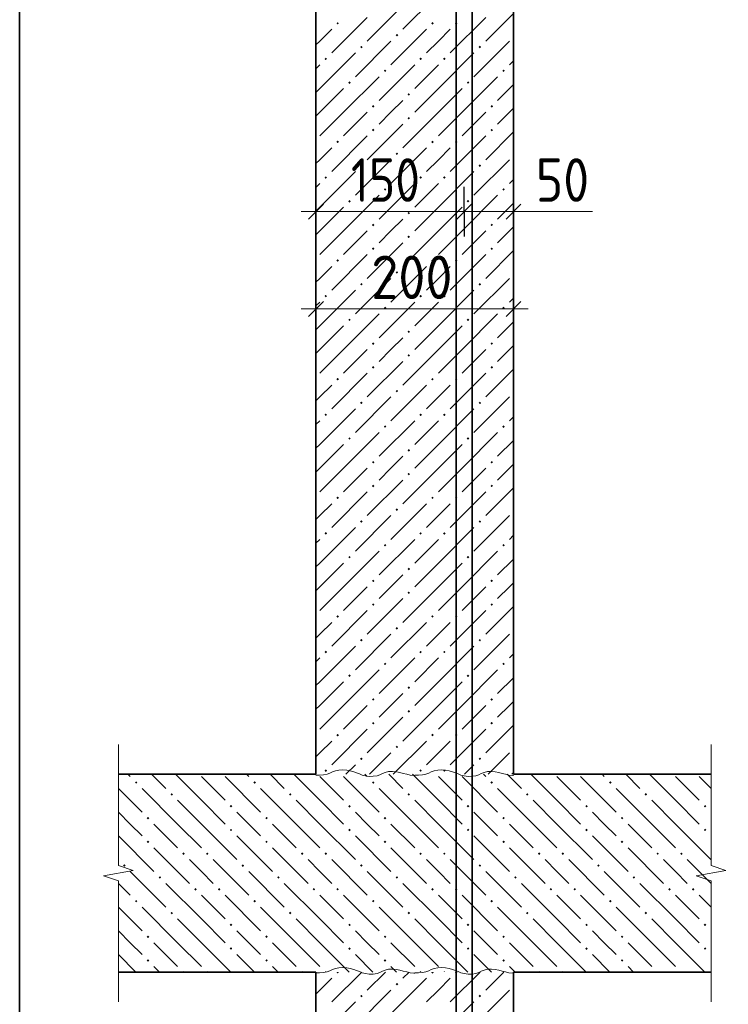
# Model space of a CAD drawing. Header units: millimetres. Extents: x 0 to 42000, y 0 to 29700.
# Tile 5 of 12: x 13371 to 16958, y 15787 to 20767. Entities that reach past the tile are written whole.
import ezdxf

# ---------------------------------------------------------------- set-up
doc = ezdxf.new("R2010")
doc.units = ezdxf.units.MM
doc.linetypes.add('______2', pattern=[270, 200, -70])
for name, color, linetype, lineweight in [('Standard', 7, 'Continuous', 25), ('Выпуски ДОП Г-обр.', 52, 'Continuous', 25), ('ЖБ Перекрытие верхний уровень', 7, '______2', 25), ('ЖБ Пилон', 7, 'Continuous', 35), ('Размерная линия_ общее', 7, 'Continuous', 13)]:
    doc.layers.add(name, color=color, linetype=linetype, lineweight=lineweight)
doc.styles.add('ISOCPEUR', font='txt')

msp = doc.modelspace()

# ---------------------------------------------------------------- hatches: boundary and pattern name
at = {"layer": 'ЖБ Перекрытие верхний уровень', "linetype": 'Continuous', "lineweight": 18, "transparency": 33554687}
for points in [[(13954.2, 16908.4), (13960.7, 16914.9), (13967.2, 16908.4), (13960.7, 16901.9)], [(14554.2, 16908.4), (14560.7, 16914.9), (14567.2, 16908.4), (14560.7, 16901.9)], [(15154.2, 16908.4), (15160.7, 16914.9), (15167.2, 16908.4), (15160.7, 16901.9)], [(15754.2, 16908.4), (15760.7, 16914.9), (15767.2, 16908.4), (15760.7, 16901.9)], [(16354.2, 16908.4), (16360.7, 16914.9), (16367.2, 16908.4), (16360.7, 16901.9)], [(14134.2, 16848.4), (14140.7, 16854.9), (14147.2, 16848.4), (14140.7, 16841.9)], [(14734.2, 16848.4), (14740.7, 16854.9), (14747.2, 16848.4), (14740.7, 16841.9)], [(15334.2, 16848.4), (15340.7, 16854.9), (15347.2, 16848.4), (15340.7, 16841.9)], [(15934.2, 16848.4), (15940.7, 16854.9), (15947.2, 16848.4), (15940.7, 16841.9)], [(16534.2, 16848.4), (16540.7, 16854.9), (16547.2, 16848.4), (16540.7, 16841.9)], [(14434.2, 16788.4), (14440.7, 16794.9), (14447.2, 16788.4), (14440.7, 16781.9)], [(15034.2, 16788.4), (15040.7, 16794.9), (15047.2, 16788.4), (15040.7, 16781.9)], [(15634.2, 16788.4), (15640.7, 16794.9), (15647.2, 16788.4), (15640.7, 16781.9)], [(16234.2, 16788.4), (16240.7, 16794.9), (16247.2, 16788.4), (16240.7, 16781.9)], [(16834.2, 16788.4), (16840.7, 16794.9), (16847.2, 16788.4), (16840.7, 16781.9)], [(14014.2, 16728.4), (14020.7, 16734.9), (14027.2, 16728.4), (14020.7, 16721.9)], [(14614.2, 16728.4), (14620.7, 16734.9), (14627.2, 16728.4), (14620.7, 16721.9)], [(15214.2, 16728.4), (15220.7, 16734.9), (15227.2, 16728.4), (15220.7, 16721.9)], [(15814.2, 16728.4), (15820.7, 16734.9), (15827.2, 16728.4), (15820.7, 16721.9)], [(16414.2, 16728.4), (16420.7, 16734.9), (16427.2, 16728.4), (16420.7, 16721.9)], [(14434.2, 16668.4), (14440.7, 16674.9), (14447.2, 16668.4), (14440.7, 16661.9)], [(15034.2, 16668.4), (15040.7, 16674.9), (15047.2, 16668.4), (15040.7, 16661.9)], [(15634.2, 16668.4), (15640.7, 16674.9), (15647.2, 16668.4), (15640.7, 16661.9)], [(16234.2, 16668.4), (16240.7, 16674.9), (16247.2, 16668.4), (16240.7, 16661.9)], [(16834.2, 16668.4), (16840.7, 16674.9), (16847.2, 16668.4), (16840.7, 16661.9)], [(14014.2, 16608.4), (14020.7, 16614.9), (14027.2, 16608.4), (14020.7, 16601.9)], [(14614.2, 16608.4), (14620.7, 16614.9), (14627.2, 16608.4), (14620.7, 16601.9)], [(15214.2, 16608.4), (15220.7, 16614.9), (15227.2, 16608.4), (15220.7, 16601.9)], [(15814.2, 16608.4), (15820.7, 16614.9), (15827.2, 16608.4), (15820.7, 16601.9)], [(16414.2, 16608.4), (16420.7, 16614.9), (16427.2, 16608.4), (16420.7, 16601.9)], [(14194.2, 16548.4), (14200.7, 16554.9), (14207.2, 16548.4), (14200.7, 16541.9)], [(14314.2, 16548.4), (14320.7, 16554.9), (14327.2, 16548.4), (14320.7, 16541.9)], [(14794.2, 16548.4), (14800.7, 16554.9), (14807.2, 16548.4), (14800.7, 16541.9)], [(14914.2, 16548.4), (14920.7, 16554.9), (14927.2, 16548.4), (14920.7, 16541.9)], [(15394.2, 16548.4), (15400.7, 16554.9), (15407.2, 16548.4), (15400.7, 16541.9)], [(15514.2, 16548.4), (15520.7, 16554.9), (15527.2, 16548.4), (15520.7, 16541.9)], [(15994.2, 16548.4), (16000.7, 16554.9), (16007.2, 16548.4), (16000.7, 16541.9)], [(16114.2, 16548.4), (16120.7, 16554.9), (16127.2, 16548.4), (16120.7, 16541.9)], [(16594.2, 16548.4), (16600.7, 16554.9), (16607.2, 16548.4), (16600.7, 16541.9)], [(16714.2, 16548.4), (16720.7, 16554.9), (16727.2, 16548.4), (16720.7, 16541.9)], [(13894.2, 16488.4), (13900.7, 16494.9), (13907.2, 16488.4), (13900.7, 16481.9)], [(14494.2, 16488.4), (14500.7, 16494.9), (14507.2, 16488.4), (14500.7, 16481.9)], [(15094.2, 16488.4), (15100.7, 16494.9), (15107.2, 16488.4), (15100.7, 16481.9)], [(15694.2, 16488.4), (15700.7, 16494.9), (15707.2, 16488.4), (15700.7, 16481.9)], [(16294.2, 16488.4), (16300.7, 16494.9), (16307.2, 16488.4), (16300.7, 16481.9)], [(14074.2, 16428.4), (14080.7, 16434.9), (14087.2, 16428.4), (14080.7, 16421.9)], [(14674.2, 16428.4), (14680.7, 16434.9), (14687.2, 16428.4), (14680.7, 16421.9)], [(15274.2, 16428.4), (15280.7, 16434.9), (15287.2, 16428.4), (15280.7, 16421.9)], [(15874.2, 16428.4), (15880.7, 16434.9), (15887.2, 16428.4), (15880.7, 16421.9)], [(16474.2, 16428.4), (16480.7, 16434.9), (16487.2, 16428.4), (16480.7, 16421.9)], [(14254.2, 16368.4), (14260.7, 16374.9), (14267.2, 16368.4), (14260.7, 16361.9)], [(14374.2, 16368.4), (14380.7, 16374.9), (14387.2, 16368.4), (14380.7, 16361.9)], [(14854.2, 16368.4), (14860.7, 16374.9), (14867.2, 16368.4), (14860.7, 16361.9)], [(14974.2, 16368.4), (14980.7, 16374.9), (14987.2, 16368.4), (14980.7, 16361.9)], [(15454.2, 16368.4), (15460.7, 16374.9), (15467.2, 16368.4), (15460.7, 16361.9)], [(15574.2, 16368.4), (15580.7, 16374.9), (15587.2, 16368.4), (15580.7, 16361.9)], [(16054.2, 16368.4), (16060.7, 16374.9), (16067.2, 16368.4), (16060.7, 16361.9)], [(16174.2, 16368.4), (16180.7, 16374.9), (16187.2, 16368.4), (16180.7, 16361.9)], [(16654.2, 16368.4), (16660.7, 16374.9), (16667.2, 16368.4), (16660.7, 16361.9)], [(16774.2, 16368.4), (16780.7, 16374.9), (16787.2, 16368.4), (16780.7, 16361.9)], [(13954.2, 16308.4), (13960.7, 16314.9), (13967.2, 16308.4), (13960.7, 16301.9)], [(14554.2, 16308.4), (14560.7, 16314.9), (14567.2, 16308.4), (14560.7, 16301.9)], [(15154.2, 16308.4), (15160.7, 16314.9), (15167.2, 16308.4), (15160.7, 16301.9)], [(15754.2, 16308.4), (15760.7, 16314.9), (15767.2, 16308.4), (15760.7, 16301.9)], [(16354.2, 16308.4), (16360.7, 16314.9), (16367.2, 16308.4), (16360.7, 16301.9)], [(14134.2, 16248.4), (14140.7, 16254.9), (14147.2, 16248.4), (14140.7, 16241.9)], [(14734.2, 16248.4), (14740.7, 16254.9), (14747.2, 16248.4), (14740.7, 16241.9)], [(15334.2, 16248.4), (15340.7, 16254.9), (15347.2, 16248.4), (15340.7, 16241.9)], [(15934.2, 16248.4), (15940.7, 16254.9), (15947.2, 16248.4), (15940.7, 16241.9)], [(16534.2, 16248.4), (16540.7, 16254.9), (16547.2, 16248.4), (16540.7, 16241.9)], [(14434.2, 16188.4), (14440.7, 16194.9), (14447.2, 16188.4), (14440.7, 16181.9)], [(15034.2, 16188.4), (15040.7, 16194.9), (15047.2, 16188.4), (15040.7, 16181.9)], [(15634.2, 16188.4), (15640.7, 16194.9), (15647.2, 16188.4), (15640.7, 16181.9)], [(16234.2, 16188.4), (16240.7, 16194.9), (16247.2, 16188.4), (16240.7, 16181.9)], [(16834.2, 16188.4), (16840.7, 16194.9), (16847.2, 16188.4), (16840.7, 16181.9)], [(14014.2, 16128.4), (14020.7, 16134.9), (14027.2, 16128.4), (14020.7, 16121.9)], [(14614.2, 16128.4), (14620.7, 16134.9), (14627.2, 16128.4), (14620.7, 16121.9)], [(15214.2, 16128.4), (15220.7, 16134.9), (15227.2, 16128.4), (15220.7, 16121.9)], [(15814.2, 16128.4), (15820.7, 16134.9), (15827.2, 16128.4), (15820.7, 16121.9)], [(16414.2, 16128.4), (16420.7, 16134.9), (16427.2, 16128.4), (16420.7, 16121.9)], [(14434.2, 16068.4), (14440.7, 16074.9), (14447.2, 16068.4), (14440.7, 16061.9)], [(15034.2, 16068.4), (15040.7, 16074.9), (15047.2, 16068.4), (15040.7, 16061.9)], [(15634.2, 16068.4), (15640.7, 16074.9), (15647.2, 16068.4), (15640.7, 16061.9)], [(16234.2, 16068.4), (16240.7, 16074.9), (16247.2, 16068.4), (16240.7, 16061.9)], [(16834.2, 16068.4), (16840.7, 16074.9), (16847.2, 16068.4), (16840.7, 16061.9)], [(14014.2, 16008.4), (14020.7, 16014.9), (14027.2, 16008.4), (14020.7, 16001.9)], [(14614.2, 16008.4), (14620.7, 16014.9), (14627.2, 16008.4), (14620.7, 16001.9)], [(15214.2, 16008.4), (15220.7, 16014.9), (15227.2, 16008.4), (15220.7, 16001.9)], [(15814.2, 16008.4), (15820.7, 16014.9), (15827.2, 16008.4), (15820.7, 16001.9)], [(16414.2, 16008.4), (16420.7, 16014.9), (16427.2, 16008.4), (16420.7, 16001.9)], [(14195.8, 15950), (14200.7, 15954.9), (14205.6, 15950)], [(14315.8, 15950), (14320.7, 15954.9), (14325.6, 15950)], [(14795.8, 15950), (14800.7, 15954.9), (14805.6, 15950)], [(14915.8, 15950), (14920.7, 15954.9), (14925.6, 15950)], [(15395.8, 15950), (15400.7, 15954.9), (15405.6, 15950)], [(15515.8, 15950), (15520.7, 15954.9), (15525.6, 15950)], [(15995.8, 15950), (16000.7, 15954.9), (16005.6, 15950)], [(16115.8, 15950), (16120.7, 15954.9), (16125.6, 15950)], [(16595.8, 15950), (16600.7, 15954.9), (16605.6, 15950)], [(16715.8, 15950), (16720.7, 15954.9), (16725.6, 15950)]]:
    msp.add_hatch(color=7, dxfattribs=at).paths.add_polyline_path(points, flags=16)
at = {"layer": 'ЖБ Пилон', "linetype": 'Continuous', "lineweight": 18, "transparency": 33554687}
for points in [[(14974.2, 20748.4), (14980.7, 20754.9), (14987.2, 20748.4), (14980.7, 20741.9)], [(15454.2, 20748.4), (15460.7, 20754.9), (15467.2, 20748.4), (15460.7, 20741.9)], [(15574.2, 20748.4), (15580.7, 20754.9), (15587.2, 20748.4), (15580.7, 20741.9)], [(15274.2, 20688.4), (15280.7, 20694.9), (15287.2, 20688.4), (15280.7, 20681.9)], [(15094.2, 20628.4), (15100.7, 20634.9), (15107.2, 20628.4), (15100.7, 20621.9)], [(15694.2, 20628.4), (15700.7, 20634.9), (15707.2, 20628.4), (15700.7, 20621.9)], [(14914.2, 20568.4), (14920.7, 20574.9), (14927.2, 20568.4), (14920.7, 20561.9)], [(15394.2, 20568.4), (15400.7, 20574.9), (15407.2, 20568.4), (15400.7, 20561.9)], [(15514.2, 20568.4), (15520.7, 20574.9), (15527.2, 20568.4), (15520.7, 20561.9)], [(15214.2, 20508.4), (15220.7, 20514.9), (15227.2, 20508.4), (15220.7, 20501.9)], [(15814.2, 20508.4), (15820.7, 20514.9), (15827.2, 20508.4), (15820.7, 20501.9)], [(15034.2, 20448.4), (15040.7, 20454.9), (15047.2, 20448.4), (15040.7, 20441.9)], [(15634.2, 20448.4), (15640.7, 20454.9), (15647.2, 20448.4), (15640.7, 20441.9)], [(15334.2, 20388.4), (15340.7, 20394.9), (15347.2, 20388.4), (15340.7, 20381.9)], [(15154.2, 20328.4), (15160.7, 20334.9), (15167.2, 20328.4), (15160.7, 20321.9)], [(15754.2, 20328.4), (15760.7, 20334.9), (15767.2, 20328.4), (15760.7, 20321.9)], [(15334.2, 20268.4), (15340.7, 20274.9), (15347.2, 20268.4), (15340.7, 20261.9)], [(15154.2, 20208.4), (15160.7, 20214.9), (15167.2, 20208.4), (15160.7, 20201.9)], [(15754.2, 20208.4), (15760.7, 20214.9), (15767.2, 20208.4), (15760.7, 20201.9)], [(14974.2, 20148.4), (14980.7, 20154.9), (14987.2, 20148.4), (14980.7, 20141.9)], [(15454.2, 20148.4), (15460.7, 20154.9), (15467.2, 20148.4), (15460.7, 20141.9)], [(15574.2, 20148.4), (15580.7, 20154.9), (15587.2, 20148.4), (15580.7, 20141.9)], [(15274.2, 20088.4), (15280.7, 20094.9), (15287.2, 20088.4), (15280.7, 20081.9)], [(15094.2, 20028.4), (15100.7, 20034.9), (15107.2, 20028.4), (15100.7, 20021.9)], [(15694.2, 20028.4), (15700.7, 20034.9), (15707.2, 20028.4), (15700.7, 20021.9)], [(14914.2, 19968.4), (14920.7, 19974.9), (14927.2, 19968.4), (14920.7, 19961.9)], [(15394.2, 19968.4), (15400.7, 19974.9), (15407.2, 19968.4), (15400.7, 19961.9)], [(15514.2, 19968.4), (15520.7, 19974.9), (15527.2, 19968.4), (15520.7, 19961.9)], [(15214.2, 19908.4), (15220.7, 19914.9), (15227.2, 19908.4), (15220.7, 19901.9)], [(15814.2, 19908.4), (15820.7, 19914.9), (15827.2, 19908.4), (15820.7, 19901.9)], [(15034.2, 19848.4), (15040.7, 19854.9), (15047.2, 19848.4), (15040.7, 19841.9)], [(15634.2, 19848.4), (15640.7, 19854.9), (15647.2, 19848.4), (15640.7, 19841.9)], [(15334.2, 19788.4), (15340.7, 19794.9), (15347.2, 19788.4), (15340.7, 19781.9)], [(15154.2, 19728.4), (15160.7, 19734.9), (15167.2, 19728.4), (15160.7, 19721.9)], [(15754.2, 19728.4), (15760.7, 19734.9), (15767.2, 19728.4), (15760.7, 19721.9)], [(15334.2, 19668.4), (15340.7, 19674.9), (15347.2, 19668.4), (15340.7, 19661.9)], [(15154.2, 19608.4), (15160.7, 19614.9), (15167.2, 19608.4), (15160.7, 19601.9)], [(15754.2, 19608.4), (15760.7, 19614.9), (15767.2, 19608.4), (15760.7, 19601.9)], [(14974.2, 19548.4), (14980.7, 19554.9), (14987.2, 19548.4), (14980.7, 19541.9)], [(15454.2, 19548.4), (15460.7, 19554.9), (15467.2, 19548.4), (15460.7, 19541.9)], [(15574.2, 19548.4), (15580.7, 19554.9), (15587.2, 19548.4), (15580.7, 19541.9)], [(15274.2, 19488.4), (15280.7, 19494.9), (15287.2, 19488.4), (15280.7, 19481.9)], [(15094.2, 19428.4), (15100.7, 19434.9), (15107.2, 19428.4), (15100.7, 19421.9)], [(15694.2, 19428.4), (15700.7, 19434.9), (15707.2, 19428.4), (15700.7, 19421.9)], [(14914.2, 19368.4), (14920.7, 19374.9), (14927.2, 19368.4), (14920.7, 19361.9)], [(15394.2, 19368.4), (15400.7, 19374.9), (15407.2, 19368.4), (15400.7, 19361.9)], [(15514.2, 19368.4), (15520.7, 19374.9), (15527.2, 19368.4), (15520.7, 19361.9)], [(15214.2, 19308.4), (15220.7, 19314.9), (15227.2, 19308.4), (15220.7, 19301.9)], [(15814.2, 19308.4), (15820.7, 19314.9), (15827.2, 19308.4), (15820.7, 19301.9)], [(15034.2, 19248.4), (15040.7, 19254.9), (15047.2, 19248.4), (15040.7, 19241.9)], [(15634.2, 19248.4), (15640.7, 19254.9), (15647.2, 19248.4), (15640.7, 19241.9)], [(15334.2, 19188.4), (15340.7, 19194.9), (15347.2, 19188.4), (15340.7, 19181.9)], [(15154.2, 19128.4), (15160.7, 19134.9), (15167.2, 19128.4), (15160.7, 19121.9)], [(15754.2, 19128.4), (15760.7, 19134.9), (15767.2, 19128.4), (15760.7, 19121.9)], [(15334.2, 19068.4), (15340.7, 19074.9), (15347.2, 19068.4), (15340.7, 19061.9)], [(15154.2, 19008.4), (15160.7, 19014.9), (15167.2, 19008.4), (15160.7, 19001.9)], [(15754.2, 19008.4), (15760.7, 19014.9), (15767.2, 19008.4), (15760.7, 19001.9)], [(14974.2, 18948.4), (14980.7, 18954.9), (14987.2, 18948.4), (14980.7, 18941.9)], [(15454.2, 18948.4), (15460.7, 18954.9), (15467.2, 18948.4), (15460.7, 18941.9)], [(15574.2, 18948.4), (15580.7, 18954.9), (15587.2, 18948.4), (15580.7, 18941.9)], [(15274.2, 18888.4), (15280.7, 18894.9), (15287.2, 18888.4), (15280.7, 18881.9)], [(15094.2, 18828.4), (15100.7, 18834.9), (15107.2, 18828.4), (15100.7, 18821.9)], [(15694.2, 18828.4), (15700.7, 18834.9), (15707.2, 18828.4), (15700.7, 18821.9)], [(14914.2, 18768.4), (14920.7, 18774.9), (14927.2, 18768.4), (14920.7, 18761.9)], [(15394.2, 18768.4), (15400.7, 18774.9), (15407.2, 18768.4), (15400.7, 18761.9)], [(15514.2, 18768.4), (15520.7, 18774.9), (15527.2, 18768.4), (15520.7, 18761.9)], [(15214.2, 18708.4), (15220.7, 18714.9), (15227.2, 18708.4), (15220.7, 18701.9)], [(15814.2, 18708.4), (15820.7, 18714.9), (15827.2, 18708.4), (15820.7, 18701.9)], [(15034.2, 18648.4), (15040.7, 18654.9), (15047.2, 18648.4), (15040.7, 18641.9)], [(15634.2, 18648.4), (15640.7, 18654.9), (15647.2, 18648.4), (15640.7, 18641.9)], [(15334.2, 18588.4), (15340.7, 18594.9), (15347.2, 18588.4), (15340.7, 18581.9)], [(15154.2, 18528.4), (15160.7, 18534.9), (15167.2, 18528.4), (15160.7, 18521.9)], [(15754.2, 18528.4), (15760.7, 18534.9), (15767.2, 18528.4), (15760.7, 18521.9)], [(15334.2, 18468.4), (15340.7, 18474.9), (15347.2, 18468.4), (15340.7, 18461.9)], [(15154.2, 18408.4), (15160.7, 18414.9), (15167.2, 18408.4), (15160.7, 18401.9)], [(15754.2, 18408.4), (15760.7, 18414.9), (15767.2, 18408.4), (15760.7, 18401.9)], [(14974.2, 18348.4), (14980.7, 18354.9), (14987.2, 18348.4), (14980.7, 18341.9)], [(15454.2, 18348.4), (15460.7, 18354.9), (15467.2, 18348.4), (15460.7, 18341.9)], [(15574.2, 18348.4), (15580.7, 18354.9), (15587.2, 18348.4), (15580.7, 18341.9)], [(15274.2, 18288.4), (15280.7, 18294.9), (15287.2, 18288.4), (15280.7, 18281.9)], [(15094.2, 18228.4), (15100.7, 18234.9), (15107.2, 18228.4), (15100.7, 18221.9)], [(15694.2, 18228.4), (15700.7, 18234.9), (15707.2, 18228.4), (15700.7, 18221.9)], [(14914.2, 18168.4), (14920.7, 18174.9), (14927.2, 18168.4), (14920.7, 18161.9)], [(15394.2, 18168.4), (15400.7, 18174.9), (15407.2, 18168.4), (15400.7, 18161.9)], [(15514.2, 18168.4), (15520.7, 18174.9), (15527.2, 18168.4), (15520.7, 18161.9)], [(15214.2, 18108.4), (15220.7, 18114.9), (15227.2, 18108.4), (15220.7, 18101.9)], [(15814.2, 18108.4), (15820.7, 18114.9), (15827.2, 18108.4), (15820.7, 18101.9)], [(15034.2, 18048.4), (15040.7, 18054.9), (15047.2, 18048.4), (15040.7, 18041.9)], [(15634.2, 18048.4), (15640.7, 18054.9), (15647.2, 18048.4), (15640.7, 18041.9)], [(15334.2, 17988.4), (15340.7, 17994.9), (15347.2, 17988.4), (15340.7, 17981.9)], [(15154.2, 17928.4), (15160.7, 17934.9), (15167.2, 17928.4), (15160.7, 17921.9)], [(15754.2, 17928.4), (15760.7, 17934.9), (15767.2, 17928.4), (15760.7, 17921.9)], [(15334.2, 17868.4), (15340.7, 17874.9), (15347.2, 17868.4), (15340.7, 17861.9)], [(15154.2, 17808.4), (15160.7, 17814.9), (15167.2, 17808.4), (15160.7, 17801.9)], [(15754.2, 17808.4), (15760.7, 17814.9), (15767.2, 17808.4), (15760.7, 17801.9)], [(14974.2, 17748.4), (14980.7, 17754.9), (14987.2, 17748.4), (14980.7, 17741.9)], [(15454.2, 17748.4), (15460.7, 17754.9), (15467.2, 17748.4), (15460.7, 17741.9)], [(15574.2, 17748.4), (15580.7, 17754.9), (15587.2, 17748.4), (15580.7, 17741.9)], [(15274.2, 17688.4), (15280.7, 17694.9), (15287.2, 17688.4), (15280.7, 17681.9)], [(15094.2, 17628.4), (15100.7, 17634.9), (15107.2, 17628.4), (15100.7, 17621.9)], [(15694.2, 17628.4), (15700.7, 17634.9), (15707.2, 17628.4), (15700.7, 17621.9)], [(14914.2, 17568.4), (14920.7, 17574.9), (14927.2, 17568.4), (14920.7, 17561.9)], [(15394.2, 17568.4), (15400.7, 17574.9), (15407.2, 17568.4), (15400.7, 17561.9)], [(15514.2, 17568.4), (15520.7, 17574.9), (15527.2, 17568.4), (15520.7, 17561.9)], [(15214.2, 17508.4), (15220.7, 17514.9), (15227.2, 17508.4), (15220.7, 17501.9)], [(15814.2, 17508.4), (15820.7, 17514.9), (15827.2, 17508.4), (15820.7, 17501.9)], [(15034.2, 17448.4), (15040.7, 17454.9), (15047.2, 17448.4), (15040.7, 17441.9)], [(15634.2, 17448.4), (15640.7, 17454.9), (15647.2, 17448.4), (15640.7, 17441.9)], [(15334.2, 17388.4), (15340.7, 17394.9), (15347.2, 17388.4), (15340.7, 17381.9)], [(15154.2, 17328.4), (15160.7, 17334.9), (15167.2, 17328.4), (15160.7, 17321.9)], [(15754.2, 17328.4), (15760.7, 17334.9), (15767.2, 17328.4), (15760.7, 17321.9)], [(15334.2, 17268.4), (15340.7, 17274.9), (15347.2, 17268.4), (15340.7, 17261.9)], [(15154.2, 17208.4), (15160.7, 17214.9), (15167.2, 17208.4), (15160.7, 17201.9)], [(15754.2, 17208.4), (15760.7, 17214.9), (15767.2, 17208.4), (15760.7, 17201.9)], [(14974.2, 17148.4), (14980.7, 17154.9), (14987.2, 17148.4), (14980.7, 17141.9)], [(15454.2, 17148.4), (15460.7, 17154.9), (15467.2, 17148.4), (15460.7, 17141.9)], [(15574.2, 17148.4), (15580.7, 17154.9), (15587.2, 17148.4), (15580.7, 17141.9)], [(15274.2, 17088.4), (15280.7, 17094.9), (15287.2, 17088.4), (15280.7, 17081.9)], [(15094.2, 17028.4), (15100.7, 17034.9), (15107.2, 17028.4), (15100.7, 17021.9)], [(15694.2, 17028.4), (15700.7, 17034.9), (15707.2, 17028.4), (15700.7, 17021.9)], [(14914.2, 16968.4), (14920.7, 16974.9), (14927.2, 16968.4), (14920.7, 16961.9)], [(15394.2, 16968.4), (15400.7, 16974.9), (15407.2, 16968.4), (15400.7, 16961.9)], [(15514.2, 16968.4), (15520.7, 16974.9), (15527.2, 16968.4), (15520.7, 16961.9)], [(14974.2, 15948.4), (14975.8, 15950), (14985.6, 15950), (14987.2, 15948.4), (14980.7, 15941.9)], [(15454.2, 15948.4), (15455.8, 15950), (15465.6, 15950), (15467.2, 15948.4), (15460.7, 15941.9)], [(15574.2, 15948.4), (15575.8, 15950), (15585.6, 15950), (15587.2, 15948.4), (15580.7, 15941.9)], [(15274.2, 15888.4), (15280.7, 15894.9), (15287.2, 15888.4), (15280.7, 15881.9)], [(15094.2, 15828.4), (15100.7, 15834.9), (15107.2, 15828.4), (15100.7, 15821.9)], [(15694.2, 15828.4), (15700.7, 15834.9), (15707.2, 15828.4), (15700.7, 15821.9)]]:
    msp.add_hatch(color=7, dxfattribs=at).paths.add_polyline_path(points, flags=16)

# ---------------------------------------------------------------- linework, layer by layer
at = {"layer": 'Standard', "color": 7, "linetype": 'Continuous', "lineweight": 13, "transparency": 33554687}
for p, q in [((15870.9, 19795.7), (16270.9, 19795.7)), ((13870.9, 17100), (13870.9, 16489)), ((16870.9, 17100), (16870.9, 16489)), ((13870.9, 16489), (13945.9, 16463)), ((16870.9, 16489), (16945.9, 16463)), ((13945.9, 16463), (13796, 16437)), ((13796, 16437), (13870.9, 16411)), ((16945.9, 16463), (16796, 16437)), ((16796, 16437), (16870.9, 16411)), ((13870.9, 16411), (13870.9, 15800)), ((16870.9, 16411), (16870.9, 15800)), ((13870.9, 15800), (13870.9, 15800)), ((16870.9, 15800), (16870.9, 15800))]:
    msp.add_line(p, q, dxfattribs=at)
at = {"layer": 'Standard', "color": 7, "linetype": 'Continuous', "lineweight": 18, "transparency": 33554687}
for p, q in [((15870.9, 16945.6), (15870.9, 16945.6)), ((15870.9, 15945.6), (15870.9, 15945.6))]:
    msp.add_line(p, q, dxfattribs=at)
at = {"layer": 'Standard', "color": 254, "linetype": 'Continuous', "lineweight": 35, "true_color": 0xc4c4ff, "transparency": 33554687}
msp.add_lwpolyline([(13370.9, 11950), (17370.9, 11950), (17370.9, 27700), (13370.9, 27700), (13370.9, 11950)], dxfattribs=at)
at = {"layer": 'Standard', "color": 7, "linetype": 'Continuous', "lineweight": 18, "transparency": 33554687}
for points in [[(14870.9, 16945.6), (14889.4, 16945.5), (14909.4, 16946.9), (14927.4, 16950.2), (14941.9, 16955.7), (14954.4, 16962.2), (14969, 16967.6), (14987.5, 16970.9), (15006.9, 16972.9), (15026.5, 16970.7), (15044.4, 16967.2), (15061.9, 16963.1), (15076.9, 16957.8), (15090.9, 16952), (15104.9, 16946.3), (15121.9, 16941.8), (15140.9, 16939.4), (15160.9, 16939.8), (15180.4, 16942.4), (15194.9, 16947.8), (15208, 16954), (15221.9, 16959.7), (15238.9, 16964), (15258.9, 16964.9), (15278.4, 16962.5), (15296, 16958.8), (15313, 16954.5), (15330.5, 16950.4), (15347.4, 16946.3), (15366.9, 16944.4), (15370.9, 16944.2)], [(15370.9, 16945.6), (15389.4, 16945.5), (15409.4, 16946.9), (15427.4, 16950.2), (15441.9, 16955.7), (15454.4, 16962.2), (15469, 16967.6), (15487.5, 16970.9), (15506.9, 16972.9), (15526.5, 16970.7), (15544.4, 16967.2), (15561.9, 16963.1), (15576.9, 16957.8), (15590.9, 16952), (15604.9, 16946.3), (15621.9, 16941.8), (15640.9, 16939.4), (15660.9, 16939.8), (15680.4, 16942.4), (15694.9, 16947.8), (15708, 16954), (15721.9, 16959.7), (15738.9, 16964), (15758.9, 16964.9), (15778.4, 16962.5), (15796, 16958.8), (15813, 16954.5), (15830.5, 16950.4), (15847.4, 16946.3), (15866.9, 16944.4), (15870.9, 16944.2)], [(14870.9, 15945.6), (14889.4, 15945.5), (14909.5, 15946.9), (14927.4, 15950.2), (14941.9, 15955.7), (14954.4, 15962.2), (14969, 15967.6), (14987.5, 15970.9), (15006.9, 15972.9), (15026.5, 15970.7), (15044.4, 15967.2), (15061.9, 15963.1), (15076.9, 15957.8), (15090.9, 15952), (15104.9, 15946.3), (15121.9, 15941.8), (15140.9, 15939.4), (15160.9, 15939.8), (15180.4, 15942.4), (15194.9, 15947.8), (15208, 15954), (15221.9, 15959.7), (15238.9, 15964), (15258.9, 15964.9), (15278.4, 15962.5), (15296, 15958.8), (15313, 15954.5), (15330.5, 15950.4), (15347.4, 15946.3), (15366.9, 15944.4), (15370.9, 15944.2)], [(15370.9, 15945.6), (15389.4, 15945.5), (15409.5, 15946.9), (15427.4, 15950.2), (15441.9, 15955.7), (15454.4, 15962.2), (15469, 15967.6), (15487.5, 15970.9), (15506.9, 15972.9), (15526.5, 15970.7), (15544.4, 15967.2), (15561.9, 15963.1), (15576.9, 15957.8), (15590.9, 15952), (15604.9, 15946.3), (15621.9, 15941.8), (15640.9, 15939.4), (15660.9, 15939.8), (15680.4, 15942.4), (15694.9, 15947.8), (15708, 15954), (15721.9, 15959.7), (15738.9, 15964), (15758.9, 15964.9), (15778.4, 15962.5), (15796, 15958.8), (15813, 15954.5), (15830.5, 15950.4), (15847.4, 15946.3), (15866.9, 15944.4), (15870.9, 15944.2)]]:
    msp.add_lwpolyline(points, dxfattribs=at)
at = {"layer": 'Выпуски ДОП Г-обр.', "color": 26, "linetype": 'Continuous', "lineweight": 35, "true_color": 0x6e2814, "transparency": 33554687}
msp.add_lwpolyline([(15660.9, 26600), (15660.9, 13100), (15581, 13100), (15581, 26600), (15660.9, 26600)], dxfattribs=at)
msp.add_lwpolyline([(15660.9, 26600), (15660.9, 13100), (15581, 13100), (15581, 26600), (15660.9, 26600)], dxfattribs=at)
msp.add_lwpolyline([(15660.9, 26600), (15660.9, 13100), (15581, 13100), (15581, 26600), (15660.9, 26600)], dxfattribs=at)
msp.add_lwpolyline([(15660.9, 26600), (15660.9, 13100), (15581, 13100), (15581, 26600), (15660.9, 26600)], dxfattribs=at)
at = {"layer": 'ЖБ Перекрытие верхний уровень', "color": 7, "linetype": 'Continuous', "lineweight": 35, "transparency": 33554687}
for p, q in [((14870.9, 16950), (13870.9, 16950)), ((16870.9, 16950), (15870.9, 16950)), ((13870.9, 15950), (14870.9, 15950)), ((15870.9, 15950), (16870.9, 15950))]:
    msp.add_line(p, q, dxfattribs=at)
at = {"layer": 'ЖБ Перекрытие верхний уровень', "color": 9, "linetype": 'Continuous', "lineweight": 18, "true_color": 0xc7c7c7, "transparency": 33554687}
for p, q in [((13919.1, 16950), (13930.7, 16938.4)), ((14039.1, 16950), (14110.7, 16878.4)), ((14290.7, 16818.4), (14159.1, 16950)), ((14290.7, 16938.4), (14410.7, 16818.4)), ((14410.7, 16938.4), (14590.7, 16758.4)), ((14519.1, 16950), (14530.7, 16938.4)), ((14639.1, 16950), (14710.7, 16878.4)), ((14890.7, 16818.4), (14759.1, 16950)), ((14890.7, 16938.4), (15010.7, 16818.4)), ((15010.7, 16938.4), (15190.7, 16758.4)), ((15119.1, 16950), (15130.7, 16938.4)), ((15239.1, 16950), (15310.7, 16878.4)), ((15490.7, 16818.4), (15359.1, 16950)), ((15490.7, 16938.4), (15610.7, 16818.4)), ((15610.7, 16938.4), (15790.7, 16758.4)), ((15719.1, 16950), (15730.7, 16938.4)), ((15839.1, 16950), (15910.7, 16878.4)), ((16090.7, 16818.4), (15959.1, 16950)), ((16090.7, 16938.4), (16210.7, 16818.4)), ((16210.7, 16938.4), (16390.7, 16758.4)), ((16319.1, 16950), (16330.7, 16938.4)), ((16439.1, 16950), (16510.7, 16878.4)), ((16690.7, 16818.4), (16559.1, 16950)), ((16690.7, 16938.4), (16810.7, 16818.4)), ((16810.7, 16938.4), (16870.9, 16878.1)), ((13870.9, 16878.1), (13990.7, 16758.4)), ((14170.7, 16698.4), (13990.7, 16878.4)), ((14770.7, 16698.4), (14590.7, 16878.4)), ((15370.7, 16698.4), (15190.7, 16878.4)), ((15970.7, 16698.4), (15790.7, 16878.4)), ((16570.7, 16698.4), (16390.7, 16878.4)), ((14170.7, 16818.4), (14290.7, 16698.4)), ((14290.7, 16818.4), (14410.7, 16698.4)), ((14770.7, 16818.4), (14890.7, 16698.4)), ((14890.7, 16818.4), (15010.7, 16698.4)), ((15370.7, 16818.4), (15490.7, 16698.4)), ((15490.7, 16818.4), (15610.7, 16698.4)), ((15970.7, 16818.4), (16090.7, 16698.4)), ((16090.7, 16818.4), (16210.7, 16698.4)), ((16570.7, 16818.4), (16690.7, 16698.4)), ((16690.7, 16818.4), (16810.7, 16698.4)), ((13930.7, 16698.4), (13870.9, 16758.1)), ((14530.7, 16698.4), (14470.7, 16758.4)), ((15130.7, 16698.4), (15070.7, 16758.4)), ((15730.7, 16698.4), (15670.7, 16758.4)), ((16330.7, 16698.4), (16270.7, 16758.4)), ((16870.9, 16758.1), (16870.7, 16758.4)), ((13990.7, 16638.4), (13930.7, 16698.4)), ((14050.7, 16698.4), (14170.7, 16578.4)), ((14170.7, 16698.4), (14290.7, 16578.4)), ((14290.7, 16698.4), (14470.7, 16518.4)), ((14590.7, 16638.4), (14530.7, 16698.4)), ((14650.7, 16698.4), (14770.7, 16578.4)), ((14770.7, 16698.4), (14890.7, 16578.4)), ((14890.7, 16698.4), (15070.7, 16518.4)), ((15190.7, 16638.4), (15130.7, 16698.4)), ((15250.7, 16698.4), (15370.7, 16578.4)), ((15370.7, 16698.4), (15490.7, 16578.4)), ((15490.7, 16698.4), (15670.7, 16518.4)), ((15790.7, 16638.4), (15730.7, 16698.4)), ((15850.7, 16698.4), (15970.7, 16578.4)), ((15970.7, 16698.4), (16090.7, 16578.4)), ((16090.7, 16698.4), (16270.7, 16518.4)), ((16390.7, 16638.4), (16330.7, 16698.4)), ((16450.7, 16698.4), (16570.7, 16578.4)), ((16570.7, 16698.4), (16690.7, 16578.4)), ((16690.7, 16698.4), (16870.7, 16518.4)), ((13870.9, 16638.1), (14050.7, 16458.4)), ((14470.7, 16638.4), (14650.7, 16458.4)), ((15070.7, 16638.4), (15250.7, 16458.4)), ((15670.7, 16638.4), (15850.7, 16458.4)), ((16270.7, 16638.4), (16450.7, 16458.4)), ((16870.7, 16638.4), (16870.9, 16638.1)), ((14050.7, 16578.4), (14230.7, 16398.4)), ((14650.7, 16578.4), (14830.7, 16398.4)), ((15250.7, 16578.4), (15430.7, 16398.4)), ((15850.7, 16578.4), (16030.7, 16398.4)), ((16450.7, 16578.4), (16630.7, 16398.4)), ((14290.7, 16458.4), (14230.7, 16518.4)), ((14350.7, 16518.4), (14530.7, 16338.4)), ((14890.7, 16458.4), (14830.7, 16518.4)), ((14950.7, 16518.4), (15130.7, 16338.4)), ((15490.7, 16458.4), (15430.7, 16518.4)), ((15550.7, 16518.4), (15730.7, 16338.4)), ((16090.7, 16458.4), (16030.7, 16518.4)), ((16150.7, 16518.4), (16330.7, 16338.4)), ((16690.7, 16458.4), (16630.7, 16518.4)), ((16750.7, 16518.4), (16870.9, 16398.1)), ((13930.7, 16458.4), (14110.7, 16278.4)), ((14350.7, 16398.4), (14290.7, 16458.4)), ((14530.7, 16458.4), (14710.7, 16278.4)), ((14950.7, 16398.4), (14890.7, 16458.4)), ((15130.7, 16458.4), (15310.7, 16278.4)), ((15550.7, 16398.4), (15490.7, 16458.4)), ((15730.7, 16458.4), (15910.7, 16278.4)), ((16150.7, 16398.4), (16090.7, 16458.4)), ((16330.7, 16458.4), (16510.7, 16278.4)), ((16750.7, 16398.4), (16690.7, 16458.4)), ((13870.9, 16398.1), (13930.7, 16338.4)), ((14290.7, 16218.4), (14110.7, 16398.4)), ((14890.7, 16218.4), (14710.7, 16398.4)), ((15490.7, 16218.4), (15310.7, 16398.4)), ((16090.7, 16218.4), (15910.7, 16398.4)), ((16690.7, 16218.4), (16510.7, 16398.4)), ((14290.7, 16338.4), (14410.7, 16218.4)), ((14410.7, 16338.4), (14590.7, 16158.4)), ((14890.7, 16338.4), (15010.7, 16218.4)), ((15010.7, 16338.4), (15190.7, 16158.4)), ((15490.7, 16338.4), (15610.7, 16218.4)), ((15610.7, 16338.4), (15790.7, 16158.4)), ((16090.7, 16338.4), (16210.7, 16218.4)), ((16210.7, 16338.4), (16390.7, 16158.4)), ((16690.7, 16338.4), (16810.7, 16218.4)), ((16810.7, 16338.4), (16870.9, 16278.1)), ((13870.9, 16278.1), (13990.7, 16158.4)), ((14170.7, 16098.4), (13990.7, 16278.4)), ((14770.7, 16098.4), (14590.7, 16278.4)), ((15370.7, 16098.4), (15190.7, 16278.4)), ((15970.7, 16098.4), (15790.7, 16278.4)), ((16570.7, 16098.4), (16390.7, 16278.4)), ((14170.7, 16218.4), (14290.7, 16098.4)), ((14290.7, 16218.4), (14410.7, 16098.4)), ((14770.7, 16218.4), (14890.7, 16098.4)), ((14890.7, 16218.4), (15010.7, 16098.4)), ((15370.7, 16218.4), (15490.7, 16098.4)), ((15490.7, 16218.4), (15610.7, 16098.4)), ((15970.7, 16218.4), (16090.7, 16098.4)), ((16090.7, 16218.4), (16210.7, 16098.4)), ((16570.7, 16218.4), (16690.7, 16098.4)), ((16690.7, 16218.4), (16810.7, 16098.4)), ((13930.7, 16098.4), (13870.9, 16158.1)), ((14530.7, 16098.4), (14470.7, 16158.4)), ((15130.7, 16098.4), (15070.7, 16158.4)), ((15730.7, 16098.4), (15670.7, 16158.4)), ((16330.7, 16098.4), (16270.7, 16158.4)), ((16870.9, 16158.1), (16870.7, 16158.4)), ((13990.7, 16038.4), (13930.7, 16098.4)), ((14050.7, 16098.4), (14170.7, 15978.4)), ((14170.7, 16098.4), (14290.7, 15978.4)), ((14290.7, 16098.4), (14439.1, 15950)), ((14590.7, 16038.4), (14530.7, 16098.4)), ((14650.7, 16098.4), (14770.7, 15978.4)), ((14770.7, 16098.4), (14890.7, 15978.4)), ((14890.7, 16098.4), (15039.1, 15950)), ((15190.7, 16038.4), (15130.7, 16098.4)), ((15250.7, 16098.4), (15370.7, 15978.4)), ((15370.7, 16098.4), (15490.7, 15978.4)), ((15490.7, 16098.4), (15639.1, 15950)), ((15790.7, 16038.4), (15730.7, 16098.4)), ((15850.7, 16098.4), (15970.7, 15978.4)), ((15970.7, 16098.4), (16090.7, 15978.4)), ((16090.7, 16098.4), (16239.1, 15950)), ((16390.7, 16038.4), (16330.7, 16098.4)), ((16450.7, 16098.4), (16570.7, 15978.4)), ((16570.7, 16098.4), (16690.7, 15978.4)), ((16690.7, 16098.4), (16839.1, 15950)), ((13870.9, 16038.1), (13959.1, 15950)), ((14470.7, 16038.4), (14559.1, 15950)), ((15070.7, 16038.4), (15159.1, 15950)), ((15670.7, 16038.4), (15759.1, 15950)), ((16270.7, 16038.4), (16359.1, 15950)), ((16870.7, 16038.4), (16870.9, 16038.1)), ((14050.7, 15978.4), (14079.1, 15950)), ((14650.7, 15978.4), (14679.1, 15950)), ((15250.7, 15978.4), (15279.1, 15950)), ((15850.7, 15978.4), (15879.1, 15950)), ((16450.7, 15978.4), (16479.1, 15950))]:
    msp.add_line(p, q, dxfattribs=at)
at = {"layer": 'ЖБ Пилон', "color": 7, "linetype": 'Continuous', "lineweight": 35, "transparency": 33554687}
for p, q in [((14870.9, 27200), (14870.9, 16950)), ((15870.9, 16950), (15870.9, 27200)), ((14870.9, 15950), (14870.9, 12450)), ((15870.9, 12450), (15870.9, 15950))]:
    msp.add_line(p, q, dxfattribs=at)
at = {"layer": 'ЖБ Пилон', "color": 9, "linetype": 'Continuous', "lineweight": 18, "true_color": 0xc7c7c7, "transparency": 33554687}
for p, q in [((15490.7, 20898.4), (15310.7, 20718.4)), ((15310.7, 20838.4), (15130.7, 20658.4)), ((15130.7, 20778.4), (14950.7, 20598.4)), ((15730.7, 20778.4), (15550.7, 20598.4)), ((15870.9, 20798.7), (15730.7, 20658.4)), ((14890.7, 20658.4), (14950.7, 20718.4)), ((15430.7, 20718.4), (15250.7, 20538.4)), ((15490.7, 20658.4), (15550.7, 20718.4)), ((14870.9, 20638.7), (14890.7, 20658.4)), ((15250.7, 20658.4), (15070.7, 20478.4)), ((15430.7, 20598.4), (15490.7, 20658.4)), ((15850.7, 20658.4), (15670.7, 20478.4)), ((14890.7, 20418.4), (15070.7, 20598.4)), ((15490.7, 20418.4), (15670.7, 20598.4)), ((14890.7, 20538.4), (14870.9, 20518.7)), ((15370.7, 20538.4), (15190.7, 20358.4)), ((15490.7, 20538.4), (15370.7, 20418.4)), ((15870.9, 20558.7), (15850.7, 20538.4)), ((15010.7, 20298.4), (15190.7, 20478.4)), ((15610.7, 20298.4), (15790.7, 20478.4)), ((14890.7, 20418.4), (14870.9, 20398.7)), ((15010.7, 20418.4), (14890.7, 20298.4)), ((15490.7, 20418.4), (15370.7, 20298.4)), ((15610.7, 20418.4), (15490.7, 20298.4)), ((15870.9, 20438.7), (15790.7, 20358.4)), ((15250.7, 20298.4), (15310.7, 20358.4)), ((15850.7, 20298.4), (15870.9, 20318.7)), ((14890.7, 20298.4), (14870.9, 20278.7)), ((15010.7, 20298.4), (14890.7, 20178.4)), ((15130.7, 20298.4), (15010.7, 20178.4)), ((15190.7, 20238.4), (15250.7, 20298.4)), ((15490.7, 20298.4), (15310.7, 20118.4)), ((15610.7, 20298.4), (15490.7, 20178.4)), ((15730.7, 20298.4), (15610.7, 20178.4)), ((15790.7, 20238.4), (15850.7, 20298.4)), ((15310.7, 20238.4), (15130.7, 20058.4)), ((15130.7, 20178.4), (14950.7, 19998.4)), ((15730.7, 20178.4), (15550.7, 19998.4)), ((15870.9, 20198.7), (15730.7, 20058.4)), ((14890.7, 20058.4), (14950.7, 20118.4)), ((15430.7, 20118.4), (15250.7, 19938.4)), ((15490.7, 20058.4), (15550.7, 20118.4)), ((14870.9, 20038.7), (14890.7, 20058.4)), ((15250.7, 20058.4), (15070.7, 19878.4)), ((15430.7, 19998.4), (15490.7, 20058.4)), ((15850.7, 20058.4), (15670.7, 19878.4)), ((14890.7, 19818.4), (15070.7, 19998.4)), ((15490.7, 19818.4), (15670.7, 19998.4)), ((14890.7, 19938.4), (14870.9, 19918.7)), ((15370.7, 19938.4), (15190.7, 19758.4)), ((15490.7, 19938.4), (15370.7, 19818.4)), ((15870.9, 19958.7), (15850.7, 19938.4)), ((15010.7, 19698.4), (15190.7, 19878.4)), ((15610.7, 19698.4), (15790.7, 19878.4)), ((15870.9, 19838.7), (15790.7, 19758.4)), ((14890.7, 19818.4), (14870.9, 19798.7)), ((15010.7, 19818.4), (14890.7, 19698.4)), ((15490.7, 19818.4), (15370.7, 19698.4)), ((15610.7, 19818.4), (15490.7, 19698.4)), ((15250.7, 19698.4), (15310.7, 19758.4)), ((14890.7, 19698.4), (14870.9, 19678.7)), ((15010.7, 19698.4), (14890.7, 19578.4)), ((15130.7, 19698.4), (15010.7, 19578.4)), ((15190.7, 19638.4), (15250.7, 19698.4)), ((15490.7, 19698.4), (15310.7, 19518.4)), ((15610.7, 19698.4), (15490.7, 19578.4)), ((15730.7, 19698.4), (15610.7, 19578.4)), ((15790.7, 19638.4), (15850.7, 19698.4)), ((15850.7, 19698.4), (15870.9, 19718.7)), ((15310.7, 19638.4), (15130.7, 19458.4)), ((15130.7, 19578.4), (14950.7, 19398.4)), ((15730.7, 19578.4), (15550.7, 19398.4)), ((15870.9, 19598.7), (15730.7, 19458.4)), ((14890.7, 19458.4), (14950.7, 19518.4)), ((15430.7, 19518.4), (15250.7, 19338.4)), ((15490.7, 19458.4), (15550.7, 19518.4)), ((14870.9, 19438.7), (14890.7, 19458.4)), ((15250.7, 19458.4), (15070.7, 19278.4)), ((15430.7, 19398.4), (15490.7, 19458.4)), ((15850.7, 19458.4), (15670.7, 19278.4)), ((14890.7, 19218.4), (15070.7, 19398.4)), ((15490.7, 19218.4), (15670.7, 19398.4)), ((14890.7, 19338.4), (14870.9, 19318.7)), ((15370.7, 19338.4), (15190.7, 19158.4)), ((15490.7, 19338.4), (15370.7, 19218.4)), ((15870.9, 19358.7), (15850.7, 19338.4)), ((15010.7, 19098.4), (15190.7, 19278.4)), ((15610.7, 19098.4), (15790.7, 19278.4)), ((15870.9, 19238.7), (15790.7, 19158.4)), ((14890.7, 19218.4), (14870.9, 19198.7)), ((15010.7, 19218.4), (14890.7, 19098.4)), ((15490.7, 19218.4), (15370.7, 19098.4)), ((15610.7, 19218.4), (15490.7, 19098.4)), ((15250.7, 19098.4), (15310.7, 19158.4)), ((14890.7, 19098.4), (14870.9, 19078.7)), ((15010.7, 19098.4), (14890.7, 18978.4)), ((15130.7, 19098.4), (15010.7, 18978.4)), ((15190.7, 19038.4), (15250.7, 19098.4)), ((15490.7, 19098.4), (15310.7, 18918.4)), ((15610.7, 19098.4), (15490.7, 18978.4)), ((15730.7, 19098.4), (15610.7, 18978.4)), ((15790.7, 19038.4), (15850.7, 19098.4)), ((15850.7, 19098.4), (15870.9, 19118.7)), ((15310.7, 19038.4), (15130.7, 18858.4)), ((15130.7, 18978.4), (14950.7, 18798.4)), ((15730.7, 18978.4), (15550.7, 18798.4)), ((15870.9, 18998.7), (15730.7, 18858.4)), ((14890.7, 18858.4), (14950.7, 18918.4)), ((15430.7, 18918.4), (15250.7, 18738.4)), ((15490.7, 18858.4), (15550.7, 18918.4)), ((14870.9, 18838.7), (14890.7, 18858.4)), ((15250.7, 18858.4), (15070.7, 18678.4)), ((15430.7, 18798.4), (15490.7, 18858.4)), ((15850.7, 18858.4), (15670.7, 18678.4)), ((14890.7, 18618.4), (15070.7, 18798.4)), ((15490.7, 18618.4), (15670.7, 18798.4)), ((14890.7, 18738.4), (14870.9, 18718.7)), ((15370.7, 18738.4), (15190.7, 18558.4)), ((15490.7, 18738.4), (15370.7, 18618.4)), ((15870.9, 18758.7), (15850.7, 18738.4)), ((15010.7, 18498.4), (15190.7, 18678.4)), ((15610.7, 18498.4), (15790.7, 18678.4)), ((15870.9, 18638.7), (15790.7, 18558.4)), ((14890.7, 18618.4), (14870.9, 18598.7)), ((15010.7, 18618.4), (14890.7, 18498.4)), ((15490.7, 18618.4), (15370.7, 18498.4)), ((15610.7, 18618.4), (15490.7, 18498.4)), ((15250.7, 18498.4), (15310.7, 18558.4)), ((14890.7, 18498.4), (14870.9, 18478.7)), ((15010.7, 18498.4), (14890.7, 18378.4)), ((15130.7, 18498.4), (15010.7, 18378.4)), ((15190.7, 18438.4), (15250.7, 18498.4)), ((15490.7, 18498.4), (15310.7, 18318.4)), ((15610.7, 18498.4), (15490.7, 18378.4)), ((15730.7, 18498.4), (15610.7, 18378.4)), ((15790.7, 18438.4), (15850.7, 18498.4)), ((15850.7, 18498.4), (15870.9, 18518.7)), ((15310.7, 18438.4), (15130.7, 18258.4)), ((15130.7, 18378.4), (14950.7, 18198.4)), ((15730.7, 18378.4), (15550.7, 18198.4)), ((15870.9, 18398.7), (15730.7, 18258.4)), ((14890.7, 18258.4), (14950.7, 18318.4)), ((15430.7, 18318.4), (15250.7, 18138.4)), ((15490.7, 18258.4), (15550.7, 18318.4)), ((14870.9, 18238.7), (14890.7, 18258.4)), ((15250.7, 18258.4), (15070.7, 18078.4)), ((15430.7, 18198.4), (15490.7, 18258.4)), ((15850.7, 18258.4), (15670.7, 18078.4)), ((14890.7, 18018.4), (15070.7, 18198.4)), ((15490.7, 18018.4), (15670.7, 18198.4)), ((14890.7, 18138.4), (14870.9, 18118.7)), ((15370.7, 18138.4), (15190.7, 17958.4)), ((15490.7, 18138.4), (15370.7, 18018.4)), ((15870.9, 18158.7), (15850.7, 18138.4)), ((15010.7, 17898.4), (15190.7, 18078.4)), ((15610.7, 17898.4), (15790.7, 18078.4)), ((15870.9, 18038.7), (15790.7, 17958.4)), ((14890.7, 18018.4), (14870.9, 17998.7)), ((15010.7, 18018.4), (14890.7, 17898.4)), ((15490.7, 18018.4), (15370.7, 17898.4)), ((15610.7, 18018.4), (15490.7, 17898.4)), ((15250.7, 17898.4), (15310.7, 17958.4)), ((14890.7, 17898.4), (14870.9, 17878.7)), ((15010.7, 17898.4), (14890.7, 17778.4)), ((15130.7, 17898.4), (15010.7, 17778.4)), ((15190.7, 17838.4), (15250.7, 17898.4)), ((15490.7, 17898.4), (15310.7, 17718.4)), ((15610.7, 17898.4), (15490.7, 17778.4)), ((15730.7, 17898.4), (15610.7, 17778.4)), ((15790.7, 17838.4), (15850.7, 17898.4)), ((15850.7, 17898.4), (15870.9, 17918.7)), ((15310.7, 17838.4), (15130.7, 17658.4)), ((15870.9, 17798.7), (15730.7, 17658.4)), ((15130.7, 17778.4), (14950.7, 17598.4)), ((15730.7, 17778.4), (15550.7, 17598.4)), ((14890.7, 17658.4), (14950.7, 17718.4)), ((15430.7, 17718.4), (15250.7, 17538.4)), ((15490.7, 17658.4), (15550.7, 17718.4)), ((14870.9, 17638.7), (14890.7, 17658.4)), ((15250.7, 17658.4), (15070.7, 17478.4)), ((15430.7, 17598.4), (15490.7, 17658.4)), ((15850.7, 17658.4), (15670.7, 17478.4)), ((14890.7, 17418.4), (15070.7, 17598.4)), ((15490.7, 17418.4), (15670.7, 17598.4)), ((14890.7, 17538.4), (14870.9, 17518.7)), ((15370.7, 17538.4), (15190.7, 17358.4)), ((15490.7, 17538.4), (15370.7, 17418.4)), ((15870.9, 17558.7), (15850.7, 17538.4)), ((15010.7, 17298.4), (15190.7, 17478.4)), ((15610.7, 17298.4), (15790.7, 17478.4)), ((15870.9, 17438.7), (15790.7, 17358.4)), ((14890.7, 17418.4), (14870.9, 17398.7)), ((15010.7, 17418.4), (14890.7, 17298.4)), ((15490.7, 17418.4), (15370.7, 17298.4)), ((15610.7, 17418.4), (15490.7, 17298.4)), ((15250.7, 17298.4), (15310.7, 17358.4)), ((14890.7, 17298.4), (14870.9, 17278.7)), ((15010.7, 17298.4), (14890.7, 17178.4)), ((15130.7, 17298.4), (15010.7, 17178.4)), ((15190.7, 17238.4), (15250.7, 17298.4)), ((15490.7, 17298.4), (15310.7, 17118.4)), ((15610.7, 17298.4), (15490.7, 17178.4)), ((15730.7, 17298.4), (15610.7, 17178.4)), ((15790.7, 17238.4), (15850.7, 17298.4)), ((15850.7, 17298.4), (15870.9, 17318.7)), ((15310.7, 17238.4), (15130.7, 17058.4)), ((15870.9, 17198.7), (15730.7, 17058.4)), ((15130.7, 17178.4), (14950.7, 16998.4)), ((15730.7, 17178.4), (15550.7, 16998.4)), ((14890.7, 17058.4), (14950.7, 17118.4)), ((15430.7, 17118.4), (15262.3, 16950)), ((15490.7, 17058.4), (15550.7, 17118.4)), ((14870.9, 17038.7), (14890.7, 17058.4)), ((15250.7, 17058.4), (15142.3, 16950)), ((15430.7, 16998.4), (15490.7, 17058.4)), ((15850.7, 17058.4), (15742.3, 16950)), ((15022.3, 16950), (15070.7, 16998.4)), ((15622.3, 16950), (15670.7, 16998.4)), ((15870.9, 16958.7), (15862.3, 16950)), ((15102.3, 15950), (14950.7, 15798.4)), ((15222.3, 15950), (15130.7, 15858.4)), ((15342.3, 15950), (15310.7, 15918.4)), ((15702.3, 15950), (15550.7, 15798.4)), ((15822.3, 15950), (15730.7, 15858.4)), ((14890.7, 15858.4), (14950.7, 15918.4)), ((15430.7, 15918.4), (15250.7, 15738.4)), ((15490.7, 15858.4), (15550.7, 15918.4)), ((14870.9, 15838.7), (14890.7, 15858.4)), ((15250.7, 15858.4), (15070.7, 15678.4)), ((15430.7, 15798.4), (15490.7, 15858.4)), ((15850.7, 15858.4), (15670.7, 15678.4)), ((14890.7, 15618.4), (15070.7, 15798.4)), ((15490.7, 15618.4), (15670.7, 15798.4))]:
    msp.add_line(p, q, dxfattribs=at)
at = {"layer": 'Размерная линия_ общее', "color": 253, "linetype": 'Continuous', "lineweight": -3, "true_color": 0xa0a0a0, "transparency": 33554687}
for p, q in [((14870.9, 19795.7), (14870.9, 19920.7)), ((15620.9, 19795.7), (15620.9, 19920.7)), ((15870.9, 19795.7), (15870.9, 19920.7)), ((14870.9, 19795.7), (14870.9, 19670.7)), ((14870.9, 19795.7), (14870.9, 19795.7)), ((15620.9, 19795.7), (15620.9, 19670.7)), ((15620.9, 19795.7), (15620.9, 19795.7)), ((15870.9, 19795.7), (15870.9, 19670.7)), ((15870.9, 19795.7), (15870.9, 19795.7)), ((14870.9, 19303.7), (14870.9, 19428.7)), ((15870.9, 19303.7), (15870.9, 19428.7)), ((14870.9, 19303.7), (14870.9, 19178.7)), ((14870.9, 19303.7), (14870.9, 19303.7)), ((15870.9, 19303.7), (15870.9, 19178.7)), ((15870.9, 19303.7), (15870.9, 19303.7))]:
    msp.add_line(p, q, dxfattribs=at)
at = {"layer": 'Размерная линия_ общее', "color": 7, "linetype": 'Continuous', "lineweight": 25, "transparency": 33554687}
for p, q in [((14908.4, 19833.2), (14833.4, 19758.2)), ((15658.4, 19833.2), (15583.4, 19758.2)), ((15908.4, 19833.2), (15833.4, 19758.2)), ((14833.4, 19266.2), (14908.4, 19341.2)), ((15833.4, 19266.2), (15908.4, 19341.2))]:
    msp.add_line(p, q, dxfattribs=at)
at = {"layer": 'Размерная линия_ общее', "color": 7, "linetype": 'Continuous', "lineweight": 13, "transparency": 33554687}
for p, q in [((14870.9, 19795.7), (14796, 19795.7)), ((15620.9, 19795.7), (14870.9, 19795.7)), ((15870.9, 19795.7), (15620.9, 19795.7)), ((15870.9, 19795.7), (15945.9, 19795.7)), ((14870.9, 19303.7), (14796, 19303.7)), ((14870.9, 19303.7), (15870.9, 19303.7)), ((15870.9, 19303.7), (15945.9, 19303.7))]:
    msp.add_line(p, q, dxfattribs=at)

# ---------------------------------------------------------------- texts
at = {"layer": 'Размерная линия_ общее', "color": 7, "linetype": 'Continuous', "lineweight": 25, "transparency": 33554687, "char_height": 220, "attachment_point": 7, "style": 'ISOCPEUR'}
for s, insert, width in [('\\W0.83;150', (15047.9, 19845.7), 508.571), ('\\W0.87;50', (15983.4, 19845.7), 403.924), ('\\W0.91;200', (15150.9, 19353.7), 561.988)]:
    msp.add_mtext(s, dxfattribs=dict(at, insert=insert, width=width))

doc.saveas('drawing.dxf')
